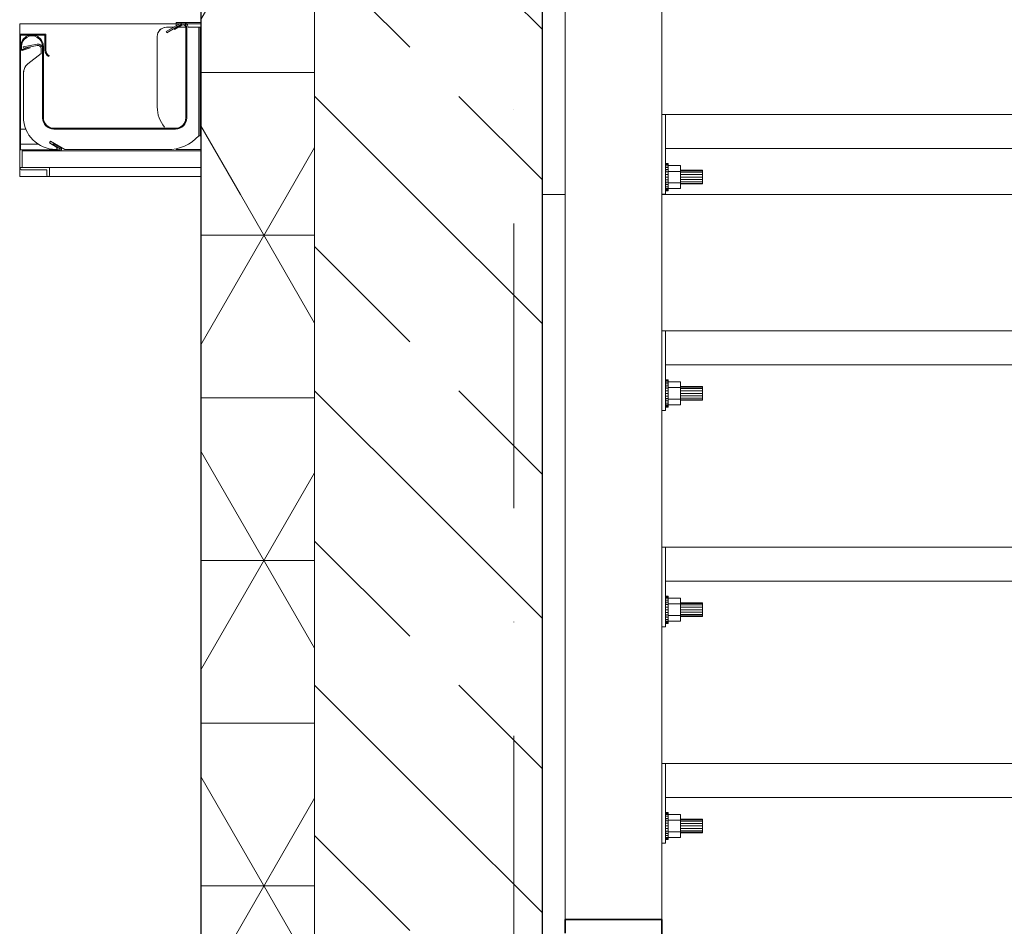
# Model space of a CAD drawing. Header units: millimetres. Extents: x -3176 to 162662, y -36434 to 57907.
# Tile 33 of 155: x 81920 to 82784, y 2107 to 2904. Entities that reach past the tile are written whole.
import ezdxf

# ---------------------------------------------------------------- set-up
doc = ezdxf.new("R2010")
doc.units = ezdxf.units.MM
doc.linetypes.add('1-Sheet - 32170-CIV-6170-DW-2035-015-02 - PRZEKROJE A-A - B-B$0$A_Dash_Dot_2_5mm_Axis', pattern=[45, 25, -10, 0, -10])
doc.layers.get('0').update_dxf_attribs({"lineweight": 5})
for name, color, linetype, lineweight in [('!UG_kształtki', 10, 'Continuous', 30), ('!UG_Pomocnicza', 7, 'Continuous', 5), ('1-Sheet - 32170-CIV-6170-DW-2035-015-02 - PRZEKROJE A-A - B-B$0$A-GENM', 8, 'Continuous', 0), ('1-Sheet - 32170-CIV-6170-DW-2035-015-02 - PRZEKROJE A-A - B-B$0$A-WALL', 8, 'Continuous', 0), ('1-Sheet - 32170-CIV-6170-DW-2035-015-02 - PRZEKROJE A-A - B-B$0$A-WALL-PATT', 8, 'Continuous', 0), ('1-Sheet - 32170-CIV-6170-DW-2035-015-02 - PRZEKROJE A-A - B-B$0$Q-SPCQ', 8, 'Continuous', 0), ('1-Sheet - 32170-CIV-6170-DW-2035-015-02 - PRZEKROJE A-A - B-B$0$S-BEAM', 8, 'Continuous', 0), ('1-Sheet - 32170-CIV-6170-DW-2035-015-02 - PRZEKROJE A-A - B-B$0$S-GRID', 8, 'Continuous', 0)]:
    doc.layers.add(name, color=color, linetype=linetype, lineweight=lineweight)
doc.styles.get("Standard").update_dxf_attribs({"font": 'arial.ttf'})
doc.dimstyles.get("Standard").update_dxf_attribs({"dimtxt": 100, "dimasz": 100, "dimexe": 0.18, "dimexo": 2, "dimgap": 0.09, "dimtad": 1, "dimdec": 0, "dimzin": 0, "dimdsep": 46, "dimtxsty": 'Standard', "dimblk": 'OBLIQUE', "dimcen": 0, "dimdle": 0.5, "dimclrd": 256, "dimclrt": 256, "dimadec": 0, "dimazin": 0, "dimtfac": 1, "dimtdec": 0, "dimtofl": 0, "dimtmove": 1, "dimatfit": 3, "dimldrblk": 'OBLIQUE', "dimfxl": 1, "dimtfillclr": 256, "dimtolj": 1, "dimtzin": 0, "dimlwd": -1, "dimarcsym": 0})
pattern_1 = [(315, (17476.58, 400), (12.93157, 12.93157), [12.192, -6.096]), (315, (17489.787, 400), (12.93157, 12.93157), [20.32, 0, 0, 0])]
pattern_2 = [(5e-14, (17476.58, 400), (-1e-14, 14.287), []), (60, (17476.58, 400), (-12.372905, 7.1435), []), (120, (17476.58, 400), (-12.372905, -7.1435), [])]

# ---------------------------------------------------------------- blocks, each defined once
blk = doc.blocks.new('_OBLIQUE')
at = {"color": 0, "linetype": 'ByBlock'}
blk.add_line((-0.5, -0.5), (0.5, 0.5), dxfattribs=at)
blk = doc.blocks.new('*D35')
at = {"layer": '!UG_Pomocnicza', "transparency": 16777216}
blk.add_line((82378.09, 4246.92), (83524.07, 4246.92), dxfattribs=at)
at = {"layer": '!UG_Pomocnicza', "color": 0, "lineweight": -2, "transparency": 16777216}
for p, q in [((82378.59, 4248.92), (82378.59, 4247.1)), ((83523.57, -245.74), (83523.57, 4247.1))]:
    blk.add_line(p, q, dxfattribs=at)
at = {"layer": 'Defpoints', "color": 0, "transparency": 16777216}
for p in [(82378.59, 4246.92), (83523.57, 4246.92), (83523.57, -247.74)]:
    blk.add_point(p, dxfattribs=at)
at = {"layer": '!UG_Pomocnicza', "transparency": 16777216, "xscale": 100, "yscale": 100, "zscale": 100, "rotation": 180}
blk.add_blockref('_OBLIQUE', (82378.59, 4246.92), dxfattribs=at)
at = {"layer": '!UG_Pomocnicza', "transparency": 16777216, "xscale": 100, "yscale": 100, "zscale": 100}
blk.add_blockref('_OBLIQUE', (83523.57, 4246.92), dxfattribs=at)
at = {"layer": '!UG_Pomocnicza', "transparency": 16777216, "insert": (82951.08, 4298.07), "char_height": 100, "attachment_point": 5}
blk.add_mtext('\\A1;1145', dxfattribs=at)
blk = doc.blocks.new('1-Sheet - 32170-CIV-6170-DW-2035-015-02 - PRZEKROJE A-A - B-B$0$Galeco STAL2 - System rynnowy - Orynnowanie - Orynnowanie - montaż z maskownicą-1091952-B2_SC_BB - Dep_PW')
at = {"layer": '1-Sheet - 32170-CIV-6170-DW-2035-015-02 - PRZEKROJE A-A - B-B$0$A-GENM'}
for p, q in [((-747.358, 290), (-761.4, 290)), ((-761.4, 290), (-761.4, 289.693)), ((-761.4, 289.089), (-761.4, 289.693)), ((-745.498, 290), (-747.213, 290)), ((-761.335, 280.747), (-760.835, 280.747)), ((-761.324, 279.424), (-759.738, 279.424)), ((-758.59, 279.424), (-758.264, 279.424)), ((-757.861, 278.854), (-745.498, 278.854)), ((-761.4, 276.695), (-761.4, 277.385)), ((-761.4, 277.385), (-761.18, 277.385)), ((-761.4, 276.695), (-761.4, 276.585)), ((-758.79, 277.385), (-745.498, 277.385)), ((-761.4, 276.585), (-745.498, 276.585))]:
    blk.add_line(p, q, dxfattribs=at)
blk = doc.blocks.new('1-Sheet - 32170-CIV-6170-DW-2035-015-02 - PRZEKROJE A-A - B-B$0$Galeco STAL2 - Hak doczołowy - Galeco STAL2 - Hak doczołowy-826043-B2_SC_BB - Dep_PW')
at = {"layer": '1-Sheet - 32170-CIV-6170-DW-2035-015-02 - PRZEKROJE A-A - B-B$0$Q-SPCQ'}
for p, q in [((-747.89, 289.693), (-748.52, 289.693)), ((-745.498, 290.12), (-747.65, 290.12)), ((-747.65, 290.12), (-747.65, 289.803)), ((-746.808, 289.693), (-747.49, 289.693)), ((-745.498, 289.693), (-745.678, 289.693)), ((-749.32, 288.893), (-749.32, 282.694)), ((-745.678, 280.167), (-745.498, 280.167)), ((-747.65, 279.028), (-747.65, 278.947)), ((-747.65, 278.947), (-745.498, 278.947))]:
    blk.add_line(p, q, dxfattribs=at)
for centre, radius, start, end in [((-748.52, 288.893), 0.8, 90, 180), ((-748.52, 288.893), 0.8, 90, 165), ((-746.574, 282.694), 2.746, 180, 220.15616)]:
    blk.add_arc(centre, radius, start, end, dxfattribs=at)
blk = doc.blocks.new('1-Sheet - 32170-CIV-6170-DW-2035-015-02 - PRZEKROJE A-A - B-B$0$Galeco STAL2 - System rynnowy - Orynnowanie - Orynnowanie - montaż z maskownicą-1091246-B2_SC_BB - Dep_PW')
at = {"layer": '1-Sheet - 32170-CIV-6170-DW-2035-015-02 - PRZEKROJE A-A - B-B$0$A-GENM'}
for p, q in [((-747.189, 289.959), (-747.849, 289.578)), ((-747.809, 289.509), (-747.149, 289.89)), ((-746.808, 289.693), (-746.808, 281.747)), ((-746.728, 281.747), (-746.728, 289.693)), ((-761.4, 289.089), (-761.4, 277.425)), ((-759.098, 289.089), (-761.4, 289.089)), ((-761.32, 278.934), (-761.32, 289.009)), ((-761.32, 289.009), (-759.178, 289.009)), ((-759.178, 289.009), (-759.178, 287.689)), ((-759.098, 287.689), (-759.098, 289.089)), ((-747.849, 289.578), (-747.809, 289.509)), ((-761.318, 288.009), (-761.318, 287.829)), ((-761.238, 287.83), (-761.238, 288.01)), ((-760.515, 287.965), (-761.132, 287.754)), ((-760.489, 287.89), (-760.515, 287.965)), ((-759.398, 288.014), (-759.398, 281.747)), ((-759.318, 281.747), (-759.318, 288.014)), ((-761.106, 287.678), (-760.489, 287.89)), ((-758.836, 287.119), (-758.798, 287.189)), ((-747.728, 280.827), (-758.398, 280.827)), ((-758.398, 280.747), (-747.728, 280.747)), ((-758.363, 279.424), (-758.403, 279.354)), ((-758.403, 279.354), (-757.836, 279.027)), ((-757.796, 279.096), (-758.363, 279.424)), ((-757.861, 278.934), (-761.32, 278.934)), ((-761.18, 277.385), (-761.18, 278.854)), ((-761.18, 278.854), (-757.861, 278.854)), ((-757.836, 279.027), (-757.861, 278.934)), ((-758.79, 277.385), (-761.18, 277.385)), ((-761.14, 277.165), (-759.01, 277.165)), ((-759.01, 277.165), (-759.01, 276.695)), ((-758.79, 276.695), (-758.79, 277.385))]:
    blk.add_line(p, q, dxfattribs=at)
for centre, radius, start, end in [((-747.035, 289.693), 0.307, 0, 120), ((-747.035, 289.693), 0.227, 0, 120), ((-760.318, 288.014), 1, 0, 180.24874), ((-760.318, 288.014), 0.92, 0, 180.24874), ((-761.158, 287.829), 0.16, 180, 288.93425), ((-761.158, 287.829), 0.08, 180, 288.93425), ((-758.532, 287.689), 0.647, 180, 241.92751), ((-758.532, 287.689), 0.567, 180, 241.92751), ((-758.398, 281.747), 1, 180, 270), ((-758.398, 281.747), 0.92, 180, 270), ((-747.728, 281.747), 1, 270, 0), ((-747.728, 281.747), 0.92, 270, 0), ((-757.861, 278.984), 0.13, 270, 60), ((-761.14, 277.425), 0.26, 180, 270), ((-758.9, 276.695), 0.11, 180, 0)]:
    blk.add_arc(centre, radius, start, end, dxfattribs=at)
blk = doc.blocks.new('1-Sheet - 32170-CIV-6170-DW-2035-015-02 - PRZEKROJE A-A - B-B$0$Galeco STAL2 - Hak doczołowy - Galeco STAL2 - Hak doczołowy-V12-B2_SC_BB - Dep_PW')
at = {"layer": '1-Sheet - 32170-CIV-6170-DW-2035-015-02 - PRZEKROJE A-A - B-B$0$Q-SPCQ'}
for p, q in [((-745.558, 289.693), (-745.678, 289.693)), ((-745.558, 288.893), (-745.558, 289.693)), ((-745.558, 288.893), (-745.558, 289.693)), ((-759.518, 287.82), (-759.518, 287.408)), ((-759.518, 287.408), (-759.518, 287.82)), ((-745.678, 280.167), (-745.558, 280.167)), ((-745.558, 280.167), (-745.678, 280.167)), ((-745.558, 280.167), (-745.558, 280.923)), ((-745.558, 280.167), (-745.558, 280.923))]:
    blk.add_line(p, q, dxfattribs=at)
for centre, radius, start, end in [((-747.035, 289.693), 0.427, 0, 120), ((-747.035, 289.693), 0.427, 0, 120), ((-747.035, 289.693), 0.307, 0, 120), ((-747.035, 289.693), 0.307, 0, 120), ((-759.798, 287.82), 0.4, 0, 101), ((-759.798, 287.82), 0.4, 0, 101), ((-759.798, 287.82), 0.28, 0, 101), ((-759.798, 287.82), 0.28, 0, 101), ((-759.955, 285.642), 1.116, 143.83666, 180), ((-759.955, 285.642), 1.116, 143.83666, 180), ((-758.211, 279.08), 0.108, 305.37438, 60), ((-758.211, 279.08), 0.108, 305.37438, 60)]:
    blk.add_arc(centre, radius, start, end, dxfattribs=at)
blk = doc.blocks.new('1-Sheet - 32170-CIV-6170-DW-2035-015-02 - PRZEKROJE A-A - B-B$0$Galeco STAL2 - Hak doczołowy - Galeco STAL2 - Hak doczołowy-V13-B2_SC_BB - Dep_PW')
at = {"layer": '1-Sheet - 32170-CIV-6170-DW-2035-015-02 - PRZEKROJE A-A - B-B$0$Q-SPCQ'}
for p, q in [((-747.249, 290.063), (-748.548, 289.313)), ((-745.678, 289.693), (-746.608, 289.693)), ((-745.558, 289.693), (-745.678, 289.693)), ((-745.678, 288.893), (-745.678, 289.693)), ((-745.678, 289.693), (-745.678, 288.893)), ((-745.558, 288.893), (-745.558, 289.693)), ((-745.558, 288.893), (-745.558, 289.693)), ((-748.548, 289.313), (-748.488, 289.209)), ((-748.488, 289.209), (-747.888, 289.555)), ((-745.678, 282.694), (-745.678, 288.893)), ((-745.558, 288.893), (-745.558, 282.694)), ((-759.875, 288.212), (-761.096, 287.975)), ((-761.096, 287.975), (-761.073, 287.857)), ((-761.073, 287.857), (-759.852, 288.095)), ((-759.518, 287.408), (-760.699, 286.474)), ((-759.518, 287.82), (-759.518, 287.408)), ((-759.518, 287.408), (-759.518, 287.82)), ((-761.071, 285.642), (-761.071, 281.819)), ((-745.678, 282.694), (-745.678, 280.167)), ((-745.558, 280.167), (-745.558, 282.694)), ((-745.678, 280.167), (-745.678, 280.923)), ((-745.678, 280.167), (-745.558, 280.167)), ((-745.558, 280.167), (-745.678, 280.167)), ((-745.558, 280.167), (-745.558, 280.923)), ((-758.789, 279.538), (-758.707, 279.679)), ((-758.157, 279.174), (-758.789, 279.538)), ((-758.707, 279.679), (-757.439, 278.947)), ((-757.439, 278.947), (-748.439, 278.947))]:
    blk.add_line(p, q, dxfattribs=at)
for centre, radius, start, end in [((-747.035, 289.693), 0.427, 0, 120), ((-747.035, 289.693), 0.427, 0, 120), ((-747.035, 289.693), 0.307, 0, 120), ((-747.035, 289.693), 0.307, 0, 120), ((-759.798, 287.82), 0.4, 0, 101), ((-759.798, 287.82), 0.4, 0, 101), ((-759.798, 287.82), 0.28, 0, 101), ((-759.798, 287.82), 0.28, 0, 101), ((-759.955, 285.642), 1.116, 131.78221, 180), ((-759.955, 285.642), 1.116, 143.83666, 180), ((-758.225, 281.819), 2.845, 180, 270), ((-758.398, 281.747), 1, 180, 270), ((-747.728, 281.747), 1, 270, 0), ((-748.439, 282.682), 3.735, 270, 317.6741), ((-758.211, 279.08), 0.108, 262.38978, 60), ((-758.211, 279.08), 0.108, 305.37438, 60)]:
    blk.add_arc(centre, radius, start, end, dxfattribs=at)
blk = doc.blocks.new('1-Sheet - 32170-CIV-6170-DW-2035-015-02 - PRZEKROJE A-A - B-B$0$Galeco STAL2 - Hak doczołowy - Galeco STAL2 - Hak doczołowy-V14-B2_SC_BB - Dep_PW')
at = {"layer": '1-Sheet - 32170-CIV-6170-DW-2035-015-02 - PRZEKROJE A-A - B-B$0$Q-SPCQ'}
for p, q in [((-745.558, 289.693), (-745.678, 289.693)), ((-745.558, 288.893), (-745.558, 289.693)), ((-759.518, 287.82), (-759.518, 287.408)), ((-745.558, 280.167), (-745.678, 280.167)), ((-745.558, 280.167), (-745.558, 280.923))]:
    blk.add_line(p, q, dxfattribs=at)
for centre, radius, start, end in [((-747.035, 289.693), 0.427, 0, 120), ((-747.035, 289.693), 0.307, 0, 120), ((-747.035, 289.693), 0.427, 75, 105), ((-759.798, 287.82), 0.4, 0, 101), ((-759.798, 287.82), 0.28, 0, 101), ((-759.955, 285.642), 1.116, 143.83666, 180), ((-758.211, 279.08), 0.108, 305.37438, 60), ((-758.211, 279.08), 0.108, 305.37438, 60)]:
    blk.add_arc(centre, radius, start, end, dxfattribs=at)
blk = doc.blocks.new('1-Sheet - 32170-CIV-6170-DW-2035-015-02 - PRZEKROJE A-A - B-B')
at = {"layer": '1-Sheet - 32170-CIV-6170-DW-2035-015-02 - PRZEKROJE A-A - B-B$0$A-WALL-PATT', "lineweight": 9}
h = blk.add_hatch(dxfattribs=at)
h.set_pattern_fill('FP_20', color=256, angle=180, style=0, pattern_type=2)
h.set_pattern_definition(pattern_2)
h.paths.add_polyline_path([(8209.598, 275), (8217.859, 275), (8217.859, 631), (8207.859, 631), (8207.859, 275)])
h = blk.add_hatch(dxfattribs=at)
h.set_pattern_fill('FP_19', color=256, angle=135, style=0, pattern_type=2)
h.set_pattern_definition(pattern_1)
h.paths.add_polyline_path([(8217.859, 275), (8237.859, 275), (8237.859, 545.234), (8217.859, 545.234), (8217.859, 276.753)])
h.paths.add_polyline_path([(8237.859, 567.247), (8237.859, 631), (8217.859, 631), (8217.859, 567.247)])
h = blk.add_hatch(dxfattribs=at)
h.set_pattern_fill('FP_20', color=256, angle=180, style=0, pattern_type=2)
h.set_pattern_definition(pattern_2)
h.paths.add_polyline_path([(8207.859, -210), (8217.859, -210), (8217.859, 275), (8207.859, 275), (8207.859, -205)])
h = blk.add_hatch(dxfattribs=at)
h.set_pattern_fill('FP_19', color=256, angle=135, style=0, pattern_type=2)
h.set_pattern_definition(pattern_1)
h.paths.add_polyline_path([(8218.277, -210), (8237.859, -210), (8237.859, 275), (8217.859, 275), (8217.859, -210)])
at = {"layer": '1-Sheet - 32170-CIV-6170-DW-2035-015-02 - PRZEKROJE A-A - B-B$0$A-GENM'}
for p, q in [((8248.709, 277.036), (8248.709, 277.241)), ((8248.709, 277.036), (8248.709, 277.241)), ((8248.709, 277.036), (8248.709, 277.241)), ((8248.709, 275.841), (8248.709, 276.046)), ((8248.709, 275.841), (8248.709, 276.046)), ((8248.709, 275.841), (8248.709, 276.046)), ((8248.709, 257.992), (8248.709, 258.239)), ((8248.709, 258.034), (8248.709, 258.239)), ((8248.709, 258.034), (8248.709, 258.239)), ((8248.709, 256.838), (8248.709, 257.043)), ((8248.709, 256.838), (8248.709, 257.043)), ((8248.709, 256.838), (8248.709, 257.043)), ((8248.709, 239.031), (8248.709, 239.236)), ((8248.709, 239.031), (8248.709, 239.236)), ((8248.709, 239.031), (8248.709, 239.236)), ((8248.709, 237.836), (8248.709, 238.041)), ((8248.709, 237.836), (8248.709, 238.041)), ((8248.709, 237.836), (8248.709, 238.041)), ((8248.709, 220.028), (8248.709, 220.233)), ((8248.709, 220.028), (8248.709, 220.233)), ((8248.709, 220.028), (8248.709, 220.233)), ((8248.709, 218.833), (8248.709, 219.038)), ((8248.709, 218.833), (8248.709, 219.038)), ((8248.709, 218.833), (8248.709, 219.038))]:
    blk.add_line(p, q, dxfattribs=at)
at = {"layer": '1-Sheet - 32170-CIV-6170-DW-2035-015-02 - PRZEKROJE A-A - B-B$0$A-WALL', "lineweight": 25}
for p, q in [((8207.859, 634), (8207.859, -210)), ((8237.859, -203.761), (8237.859, 545.234))]:
    blk.add_line(p, q, dxfattribs=at)
at = {"layer": '1-Sheet - 32170-CIV-6170-DW-2035-015-02 - PRZEKROJE A-A - B-B$0$A-WALL'}
for p, q in [((8217.859, -210), (8217.859, 631)), ((8239.859, 275), (8237.859, 275)), ((8328.359, 275), (8248.359, 275))]:
    blk.add_line(p, q, dxfattribs=at)
at = {"layer": '1-Sheet - 32170-CIV-6170-DW-2035-015-02 - PRZEKROJE A-A - B-B$0$Q-SPCQ'}
for p, q in [((8248.909, 277.741), (8248.659, 277.741)), ((8248.909, 277.741), (8248.659, 277.741)), ((8248.909, 277.718), (8248.659, 277.718)), ((8248.909, 277.718), (8248.659, 277.718)), ((8248.909, 277.718), (8248.659, 277.718)), ((8248.909, 277.718), (8248.659, 277.718)), ((8248.909, 277.65), (8248.659, 277.65)), ((8248.909, 277.65), (8248.659, 277.65)), ((8248.909, 277.65), (8248.659, 277.65)), ((8248.909, 277.65), (8248.659, 277.65)), ((8248.909, 277.718), (8248.909, 277.741)), ((8248.909, 277.741), (8248.909, 277.718)), ((8248.909, 277.718), (8248.909, 277.741)), ((8248.909, 277.741), (8248.909, 277.718)), ((8248.909, 277.65), (8248.909, 277.718)), ((8248.909, 277.718), (8248.909, 277.65)), ((8248.909, 277.65), (8248.909, 277.718)), ((8248.909, 277.718), (8248.909, 277.65)), ((8248.909, 277.539), (8248.909, 277.65)), ((8248.909, 277.65), (8248.909, 277.539)), ((8248.909, 277.539), (8248.909, 277.65)), ((8248.909, 277.65), (8248.909, 277.539)), ((8248.909, 277.539), (8248.659, 277.539)), ((8248.909, 277.539), (8248.659, 277.539)), ((8248.909, 277.539), (8248.659, 277.539)), ((8248.909, 277.539), (8248.659, 277.539)), ((8248.909, 277.39), (8248.659, 277.39)), ((8248.909, 277.39), (8248.659, 277.39)), ((8248.909, 277.39), (8248.659, 277.39)), ((8248.909, 277.39), (8248.659, 277.39)), ((8248.909, 277.208), (8248.659, 277.208)), ((8248.909, 277.208), (8248.659, 277.208)), ((8248.909, 277.208), (8248.659, 277.208)), ((8248.909, 277.208), (8248.659, 277.208)), ((8248.909, 277), (8248.659, 277)), ((8248.909, 276.775), (8248.659, 276.775)), ((8248.909, 277.543), (8249.989, 277.543)), ((8248.909, 277.543), (8248.909, 277.042)), ((8248.909, 277.39), (8248.909, 277.539)), ((8248.909, 277.208), (8248.909, 277.39)), ((8248.909, 277), (8248.909, 277.208)), ((8248.909, 277.042), (8249.989, 277.042)), ((8248.909, 276.775), (8248.909, 277)), ((8248.909, 276.541), (8248.909, 276.775)), ((8249.989, 277.042), (8249.989, 277.543)), ((8251.909, 277.141), (8249.989, 277.141)), ((8251.909, 277.095), (8249.989, 277.095)), ((8249.989, 276.04), (8249.989, 277.042)), ((8251.909, 276.965), (8249.989, 276.965)), ((8251.909, 276.771), (8249.989, 276.771)), ((8251.909, 277.095), (8251.909, 277.141)), ((8251.909, 276.965), (8251.909, 277.095)), ((8251.909, 276.771), (8251.909, 276.965)), ((8251.909, 276.541), (8251.909, 276.771)), ((8248.659, 276.541), (8248.909, 276.541)), ((8248.909, 276.307), (8248.659, 276.307)), ((8248.909, 276.082), (8248.659, 276.082)), ((8248.909, 275.874), (8248.659, 275.874)), ((8248.909, 275.874), (8248.659, 275.874)), ((8248.909, 275.874), (8248.659, 275.874)), ((8248.909, 275.874), (8248.659, 275.874)), ((8248.909, 276.307), (8248.909, 276.541)), ((8248.909, 276.082), (8248.909, 276.307)), ((8248.909, 275.874), (8248.909, 276.082)), ((8248.909, 276.04), (8249.989, 276.04)), ((8248.909, 276.04), (8248.909, 275.54)), ((8248.909, 275.692), (8248.909, 275.874)), ((8249.989, 276.541), (8251.909, 276.541)), ((8251.909, 276.311), (8249.989, 276.311)), ((8251.909, 276.117), (8249.989, 276.117)), ((8249.989, 275.54), (8249.989, 276.04)), ((8251.909, 275.987), (8249.989, 275.987)), ((8251.909, 275.941), (8249.989, 275.941)), ((8251.909, 276.311), (8251.909, 276.541)), ((8251.909, 276.117), (8251.909, 276.311)), ((8251.909, 275.987), (8251.909, 276.117)), ((8251.909, 275.941), (8251.909, 275.987)), ((8248.909, 275.692), (8248.659, 275.692)), ((8248.909, 275.692), (8248.659, 275.692)), ((8248.909, 275.692), (8248.659, 275.692)), ((8248.909, 275.692), (8248.659, 275.692)), ((8248.909, 275.543), (8248.659, 275.543)), ((8248.909, 275.543), (8248.659, 275.543)), ((8248.909, 275.543), (8248.659, 275.543)), ((8248.909, 275.543), (8248.659, 275.543)), ((8248.909, 275.432), (8248.659, 275.432)), ((8248.909, 275.432), (8248.659, 275.432)), ((8248.909, 275.432), (8248.659, 275.432)), ((8248.909, 275.432), (8248.659, 275.432)), ((8248.909, 275.364), (8248.659, 275.364)), ((8248.909, 275.364), (8248.659, 275.364)), ((8248.909, 275.364), (8248.659, 275.364)), ((8248.909, 275.364), (8248.659, 275.364)), ((8248.909, 275.341), (8248.659, 275.341)), ((8248.909, 275.341), (8248.659, 275.341)), ((8248.909, 275.543), (8248.909, 275.692)), ((8248.909, 275.543), (8248.909, 275.432)), ((8248.909, 275.432), (8248.909, 275.543)), ((8248.909, 275.543), (8248.909, 275.432)), ((8248.909, 275.432), (8248.909, 275.543)), ((8248.909, 275.54), (8249.989, 275.54)), ((8248.909, 275.432), (8248.909, 275.364)), ((8248.909, 275.364), (8248.909, 275.432)), ((8248.909, 275.432), (8248.909, 275.364)), ((8248.909, 275.364), (8248.909, 275.432)), ((8248.909, 275.364), (8248.909, 275.341)), ((8248.909, 275.341), (8248.909, 275.364)), ((8248.909, 275.364), (8248.909, 275.341)), ((8248.909, 275.341), (8248.909, 275.364)), ((8248.909, 258.738), (8248.659, 258.738)), ((8248.909, 258.738), (8248.659, 258.738)), ((8248.909, 258.715), (8248.659, 258.715)), ((8248.909, 258.715), (8248.659, 258.715)), ((8248.909, 258.715), (8248.659, 258.715)), ((8248.909, 258.715), (8248.659, 258.715)), ((8248.909, 258.647), (8248.659, 258.647)), ((8248.909, 258.647), (8248.659, 258.647)), ((8248.909, 258.647), (8248.659, 258.647)), ((8248.909, 258.647), (8248.659, 258.647)), ((8248.909, 258.536), (8248.659, 258.536)), ((8248.909, 258.536), (8248.659, 258.536)), ((8248.909, 258.536), (8248.659, 258.536)), ((8248.909, 258.536), (8248.659, 258.536)), ((8248.909, 258.715), (8248.909, 258.738)), ((8248.909, 258.738), (8248.909, 258.715)), ((8248.909, 258.715), (8248.909, 258.738)), ((8248.909, 258.738), (8248.909, 258.715)), ((8248.909, 258.647), (8248.909, 258.715)), ((8248.909, 258.715), (8248.909, 258.647)), ((8248.909, 258.647), (8248.909, 258.715)), ((8248.909, 258.715), (8248.909, 258.647)), ((8248.909, 258.536), (8248.909, 258.647)), ((8248.909, 258.647), (8248.909, 258.536)), ((8248.909, 258.536), (8248.909, 258.647)), ((8248.909, 258.647), (8248.909, 258.536)), ((8248.909, 258.54), (8249.989, 258.54)), ((8248.909, 258.54), (8248.909, 258.039)), ((8248.909, 258.387), (8248.909, 258.536)), ((8249.989, 258.039), (8249.989, 258.54)), ((8248.909, 258.387), (8248.659, 258.387)), ((8248.909, 258.387), (8248.659, 258.387)), ((8248.909, 258.387), (8248.659, 258.387)), ((8248.909, 258.387), (8248.659, 258.387)), ((8248.909, 258.205), (8248.659, 258.205)), ((8248.909, 258.205), (8248.659, 258.205)), ((8248.909, 258.205), (8248.659, 258.205)), ((8248.909, 258.205), (8248.659, 258.205)), ((8248.909, 257.998), (8248.659, 257.998)), ((8248.909, 257.773), (8248.659, 257.773)), ((8248.909, 258.205), (8248.909, 258.387)), ((8248.909, 257.998), (8248.909, 258.205)), ((8248.909, 258.039), (8249.989, 258.039)), ((8248.909, 258.039), (8248.909, 257.988)), ((8248.909, 257.773), (8248.909, 257.998)), ((8248.909, 257.538), (8248.909, 257.773)), ((8251.909, 258.138), (8249.989, 258.138)), ((8251.909, 258.093), (8249.989, 258.093)), ((8249.989, 257.038), (8249.989, 258.039)), ((8251.909, 257.963), (8249.989, 257.963)), ((8251.909, 257.768), (8249.989, 257.768)), ((8251.909, 258.093), (8251.909, 258.138)), ((8251.909, 257.963), (8251.909, 258.093)), ((8251.909, 257.768), (8251.909, 257.963)), ((8251.909, 257.538), (8251.909, 257.768)), ((8248.659, 257.538), (8248.909, 257.538)), ((8248.909, 257.304), (8248.659, 257.304)), ((8248.909, 257.079), (8248.659, 257.079)), ((8248.909, 256.872), (8248.659, 256.872)), ((8248.909, 256.872), (8248.659, 256.872)), ((8248.909, 256.872), (8248.659, 256.872)), ((8248.909, 256.872), (8248.659, 256.872)), ((8248.909, 257.304), (8248.909, 257.538)), ((8248.909, 257.079), (8248.909, 257.304)), ((8248.909, 256.872), (8248.909, 257.079)), ((8248.909, 257.038), (8249.989, 257.038)), ((8248.909, 257.038), (8248.909, 256.537)), ((8248.909, 256.69), (8248.909, 256.872)), ((8249.989, 257.538), (8251.909, 257.538)), ((8251.909, 257.309), (8249.989, 257.309)), ((8251.909, 257.114), (8249.989, 257.114)), ((8249.989, 256.537), (8249.989, 257.038)), ((8251.909, 256.984), (8249.989, 256.984)), ((8251.909, 256.938), (8249.989, 256.938)), ((8251.909, 257.309), (8251.909, 257.538)), ((8251.909, 257.114), (8251.909, 257.309)), ((8251.909, 256.984), (8251.909, 257.114)), ((8251.909, 256.938), (8251.909, 256.984)), ((8248.909, 256.69), (8248.659, 256.69)), ((8248.909, 256.69), (8248.659, 256.69)), ((8248.909, 256.69), (8248.659, 256.69)), ((8248.909, 256.69), (8248.659, 256.69)), ((8248.909, 256.541), (8248.659, 256.541)), ((8248.909, 256.541), (8248.659, 256.541)), ((8248.909, 256.541), (8248.659, 256.541)), ((8248.909, 256.541), (8248.659, 256.541)), ((8248.909, 256.43), (8248.659, 256.43)), ((8248.909, 256.43), (8248.659, 256.43)), ((8248.909, 256.43), (8248.659, 256.43)), ((8248.909, 256.43), (8248.659, 256.43)), ((8248.909, 256.362), (8248.659, 256.362)), ((8248.909, 256.362), (8248.659, 256.362)), ((8248.909, 256.362), (8248.659, 256.362)), ((8248.909, 256.362), (8248.659, 256.362)), ((8248.909, 256.338), (8248.659, 256.338)), ((8248.909, 256.338), (8248.659, 256.338)), ((8248.909, 256.541), (8248.909, 256.69)), ((8248.909, 256.541), (8248.909, 256.43)), ((8248.909, 256.43), (8248.909, 256.541)), ((8248.909, 256.541), (8248.909, 256.43)), ((8248.909, 256.43), (8248.909, 256.541)), ((8248.909, 256.537), (8249.989, 256.537)), ((8248.909, 256.43), (8248.909, 256.362)), ((8248.909, 256.362), (8248.909, 256.43)), ((8248.909, 256.43), (8248.909, 256.362)), ((8248.909, 256.362), (8248.909, 256.43)), ((8248.909, 256.362), (8248.909, 256.338)), ((8248.909, 256.338), (8248.909, 256.362)), ((8248.909, 256.362), (8248.909, 256.338)), ((8248.909, 256.338), (8248.909, 256.362)), ((8248.909, 239.736), (8248.659, 239.736)), ((8248.909, 239.736), (8248.659, 239.736)), ((8248.909, 239.713), (8248.659, 239.713)), ((8248.909, 239.713), (8248.659, 239.713)), ((8248.909, 239.713), (8248.659, 239.713)), ((8248.909, 239.713), (8248.659, 239.713)), ((8248.909, 239.645), (8248.659, 239.645)), ((8248.909, 239.645), (8248.659, 239.645)), ((8248.909, 239.645), (8248.659, 239.645)), ((8248.909, 239.645), (8248.659, 239.645)), ((8248.909, 239.534), (8248.659, 239.534)), ((8248.909, 239.534), (8248.659, 239.534)), ((8248.909, 239.534), (8248.659, 239.534)), ((8248.909, 239.534), (8248.659, 239.534)), ((8248.909, 239.713), (8248.909, 239.736)), ((8248.909, 239.736), (8248.909, 239.713)), ((8248.909, 239.713), (8248.909, 239.736)), ((8248.909, 239.736), (8248.909, 239.713)), ((8248.909, 239.645), (8248.909, 239.713)), ((8248.909, 239.713), (8248.909, 239.645)), ((8248.909, 239.645), (8248.909, 239.713)), ((8248.909, 239.713), (8248.909, 239.645)), ((8248.909, 239.534), (8248.909, 239.645)), ((8248.909, 239.645), (8248.909, 239.534)), ((8248.909, 239.534), (8248.909, 239.645)), ((8248.909, 239.645), (8248.909, 239.534)), ((8248.909, 239.537), (8249.989, 239.537)), ((8248.909, 239.537), (8248.909, 239.037)), ((8248.909, 239.384), (8248.909, 239.534)), ((8249.989, 239.037), (8249.989, 239.537)), ((8248.909, 239.384), (8248.659, 239.384)), ((8248.909, 239.384), (8248.659, 239.384)), ((8248.909, 239.384), (8248.659, 239.384)), ((8248.909, 239.384), (8248.659, 239.384)), ((8248.909, 239.203), (8248.659, 239.203)), ((8248.909, 239.203), (8248.659, 239.203)), ((8248.909, 239.203), (8248.659, 239.203)), ((8248.909, 239.203), (8248.659, 239.203)), ((8248.909, 238.995), (8248.659, 238.995)), ((8248.909, 238.77), (8248.659, 238.77)), ((8248.909, 239.203), (8248.909, 239.384)), ((8248.909, 238.995), (8248.909, 239.203)), ((8248.909, 239.037), (8249.989, 239.037)), ((8248.909, 238.77), (8248.909, 238.995)), ((8248.909, 238.536), (8248.909, 238.77)), ((8251.909, 239.136), (8249.989, 239.136)), ((8251.909, 239.09), (8249.989, 239.09)), ((8249.989, 238.035), (8249.989, 239.037)), ((8251.909, 238.96), (8249.989, 238.96)), ((8251.909, 238.766), (8249.989, 238.766)), ((8251.909, 239.09), (8251.909, 239.136)), ((8251.909, 238.96), (8251.909, 239.09)), ((8251.909, 238.766), (8251.909, 238.96)), ((8251.909, 238.536), (8251.909, 238.766)), ((8248.659, 238.536), (8248.909, 238.536)), ((8248.909, 238.302), (8248.659, 238.302)), ((8248.909, 238.077), (8248.659, 238.077)), ((8248.909, 237.869), (8248.659, 237.869)), ((8248.909, 237.869), (8248.659, 237.869)), ((8248.909, 237.869), (8248.659, 237.869)), ((8248.909, 237.869), (8248.659, 237.869)), ((8248.909, 238.302), (8248.909, 238.536)), ((8248.909, 238.077), (8248.909, 238.302)), ((8248.909, 237.869), (8248.909, 238.077)), ((8248.909, 238.035), (8249.989, 238.035)), ((8248.909, 238.035), (8248.909, 237.534)), ((8248.909, 237.687), (8248.909, 237.869)), ((8249.989, 238.536), (8251.909, 238.536)), ((8251.909, 238.306), (8249.989, 238.306)), ((8251.909, 238.112), (8249.989, 238.112)), ((8249.989, 237.534), (8249.989, 238.035)), ((8251.909, 237.982), (8249.989, 237.982)), ((8251.909, 237.936), (8249.989, 237.936)), ((8251.909, 238.306), (8251.909, 238.536)), ((8251.909, 238.112), (8251.909, 238.306)), ((8251.909, 237.982), (8251.909, 238.112)), ((8251.909, 237.936), (8251.909, 237.982)), ((8248.909, 237.687), (8248.659, 237.687)), ((8248.909, 237.687), (8248.659, 237.687)), ((8248.909, 237.687), (8248.659, 237.687)), ((8248.909, 237.687), (8248.659, 237.687)), ((8248.909, 237.538), (8248.659, 237.538)), ((8248.909, 237.538), (8248.659, 237.538)), ((8248.909, 237.538), (8248.659, 237.538)), ((8248.909, 237.538), (8248.659, 237.538)), ((8248.909, 237.427), (8248.659, 237.427)), ((8248.909, 237.427), (8248.659, 237.427)), ((8248.909, 237.427), (8248.659, 237.427)), ((8248.909, 237.427), (8248.659, 237.427)), ((8248.909, 237.359), (8248.659, 237.359)), ((8248.909, 237.359), (8248.659, 237.359)), ((8248.909, 237.359), (8248.659, 237.359)), ((8248.909, 237.359), (8248.659, 237.359)), ((8248.909, 237.336), (8248.659, 237.336)), ((8248.909, 237.336), (8248.659, 237.336)), ((8248.909, 237.538), (8248.909, 237.687)), ((8248.909, 237.538), (8248.909, 237.427)), ((8248.909, 237.427), (8248.909, 237.538)), ((8248.909, 237.538), (8248.909, 237.427)), ((8248.909, 237.427), (8248.909, 237.538)), ((8248.909, 237.534), (8249.989, 237.534)), ((8248.909, 237.427), (8248.909, 237.359)), ((8248.909, 237.359), (8248.909, 237.427)), ((8248.909, 237.427), (8248.909, 237.359)), ((8248.909, 237.359), (8248.909, 237.427)), ((8248.909, 237.359), (8248.909, 237.336)), ((8248.909, 237.336), (8248.909, 237.359)), ((8248.909, 237.359), (8248.909, 237.336)), ((8248.909, 237.336), (8248.909, 237.359)), ((8248.909, 220.733), (8248.659, 220.733)), ((8248.909, 220.733), (8248.659, 220.733)), ((8248.909, 220.71), (8248.659, 220.71)), ((8248.909, 220.71), (8248.659, 220.71)), ((8248.909, 220.71), (8248.659, 220.71)), ((8248.909, 220.71), (8248.659, 220.71)), ((8248.909, 220.642), (8248.659, 220.642)), ((8248.909, 220.642), (8248.659, 220.642)), ((8248.909, 220.642), (8248.659, 220.642)), ((8248.909, 220.642), (8248.659, 220.642)), ((8248.909, 220.531), (8248.659, 220.531)), ((8248.909, 220.531), (8248.659, 220.531)), ((8248.909, 220.531), (8248.659, 220.531)), ((8248.909, 220.531), (8248.659, 220.531)), ((8248.909, 220.71), (8248.909, 220.733)), ((8248.909, 220.733), (8248.909, 220.71)), ((8248.909, 220.71), (8248.909, 220.733)), ((8248.909, 220.733), (8248.909, 220.71)), ((8248.909, 220.642), (8248.909, 220.71)), ((8248.909, 220.71), (8248.909, 220.642)), ((8248.909, 220.642), (8248.909, 220.71)), ((8248.909, 220.71), (8248.909, 220.642)), ((8248.909, 220.531), (8248.909, 220.642)), ((8248.909, 220.642), (8248.909, 220.531)), ((8248.909, 220.531), (8248.909, 220.642)), ((8248.909, 220.642), (8248.909, 220.531)), ((8248.909, 220.535), (8249.989, 220.535)), ((8248.909, 220.535), (8248.909, 220.034)), ((8248.909, 220.382), (8248.909, 220.531)), ((8249.989, 220.034), (8249.989, 220.535)), ((8248.909, 220.382), (8248.659, 220.382)), ((8248.909, 220.382), (8248.659, 220.382)), ((8248.909, 220.382), (8248.659, 220.382)), ((8248.909, 220.382), (8248.659, 220.382)), ((8248.909, 220.2), (8248.659, 220.2)), ((8248.909, 220.2), (8248.659, 220.2)), ((8248.909, 220.2), (8248.659, 220.2)), ((8248.909, 220.2), (8248.659, 220.2)), ((8248.909, 219.993), (8248.659, 219.993)), ((8248.909, 219.767), (8248.659, 219.767)), ((8248.909, 220.2), (8248.909, 220.382)), ((8248.909, 219.993), (8248.909, 220.2)), ((8248.909, 220.034), (8249.989, 220.034)), ((8248.909, 219.767), (8248.909, 219.993)), ((8248.909, 219.533), (8248.909, 219.767)), ((8251.909, 220.133), (8249.989, 220.133)), ((8251.909, 220.088), (8249.989, 220.088)), ((8249.989, 219.033), (8249.989, 220.034)), ((8251.909, 219.958), (8249.989, 219.958)), ((8251.909, 219.763), (8249.989, 219.763)), ((8251.909, 220.088), (8251.909, 220.133)), ((8251.909, 219.958), (8251.909, 220.088)), ((8251.909, 219.763), (8251.909, 219.958)), ((8251.909, 219.533), (8251.909, 219.763)), ((8248.659, 219.533), (8248.909, 219.533)), ((8248.909, 219.299), (8248.659, 219.299)), ((8248.909, 219.074), (8248.659, 219.074)), ((8248.909, 218.867), (8248.659, 218.867)), ((8248.909, 218.867), (8248.659, 218.867)), ((8248.909, 218.867), (8248.659, 218.867)), ((8248.909, 218.867), (8248.659, 218.867)), ((8248.909, 219.299), (8248.909, 219.533)), ((8248.909, 219.074), (8248.909, 219.299)), ((8248.909, 218.867), (8248.909, 219.074)), ((8248.909, 219.033), (8249.989, 219.033)), ((8248.909, 219.033), (8248.909, 218.532)), ((8248.909, 218.685), (8248.909, 218.867)), ((8249.989, 219.533), (8251.909, 219.533)), ((8251.909, 219.304), (8249.989, 219.304)), ((8251.909, 219.109), (8249.989, 219.109)), ((8249.989, 218.532), (8249.989, 219.033)), ((8251.909, 218.979), (8249.989, 218.979)), ((8251.909, 218.933), (8249.989, 218.933)), ((8251.909, 219.304), (8251.909, 219.533)), ((8251.909, 219.109), (8251.909, 219.304)), ((8251.909, 218.979), (8251.909, 219.109)), ((8251.909, 218.933), (8251.909, 218.979)), ((8248.909, 218.685), (8248.659, 218.685)), ((8248.909, 218.685), (8248.659, 218.685)), ((8248.909, 218.685), (8248.659, 218.685)), ((8248.909, 218.685), (8248.659, 218.685)), ((8248.909, 218.536), (8248.659, 218.536)), ((8248.909, 218.536), (8248.659, 218.536)), ((8248.909, 218.536), (8248.659, 218.536)), ((8248.909, 218.536), (8248.659, 218.536)), ((8248.909, 218.425), (8248.659, 218.425)), ((8248.909, 218.425), (8248.659, 218.425)), ((8248.909, 218.425), (8248.659, 218.425)), ((8248.909, 218.425), (8248.659, 218.425)), ((8248.909, 218.356), (8248.659, 218.356)), ((8248.909, 218.356), (8248.659, 218.356)), ((8248.909, 218.356), (8248.659, 218.356)), ((8248.909, 218.356), (8248.659, 218.356)), ((8248.909, 218.333), (8248.659, 218.333)), ((8248.909, 218.333), (8248.659, 218.333)), ((8248.909, 218.536), (8248.909, 218.685)), ((8248.909, 218.536), (8248.909, 218.425)), ((8248.909, 218.425), (8248.909, 218.536)), ((8248.909, 218.536), (8248.909, 218.425)), ((8248.909, 218.425), (8248.909, 218.536)), ((8248.909, 218.532), (8249.989, 218.532)), ((8248.909, 218.425), (8248.909, 218.356)), ((8248.909, 218.356), (8248.909, 218.425)), ((8248.909, 218.425), (8248.909, 218.356)), ((8248.909, 218.356), (8248.909, 218.425)), ((8248.909, 218.356), (8248.909, 218.333)), ((8248.909, 218.333), (8248.909, 218.356)), ((8248.909, 218.356), (8248.909, 218.333)), ((8248.909, 218.333), (8248.909, 218.356))]:
    blk.add_line(p, q, dxfattribs=at)
at = {"layer": '1-Sheet - 32170-CIV-6170-DW-2035-015-02 - PRZEKROJE A-A - B-B$0$S-BEAM'}
for p, q in [((8239.859, 211.324), (8239.859, 298.044)), ((8248.359, 211.324), (8248.359, 298.044)), ((8248.659, 282.041), (8248.359, 282.041)), ((8248.659, 282.041), (8328.059, 282.041)), ((8248.659, 279.041), (8248.659, 282.041)), ((8248.659, 282.041), (8248.659, 275.041)), ((8328.059, 279.041), (8248.659, 279.041)), ((8248.359, 275.041), (8248.659, 275.041)), ((8248.659, 263.038), (8248.359, 263.038)), ((8248.659, 263.038), (8328.059, 263.038)), ((8248.659, 260.038), (8248.659, 263.038)), ((8248.659, 263.038), (8248.659, 256.038)), ((8328.059, 260.038), (8248.659, 260.038)), ((8248.359, 256.038), (8248.659, 256.038)), ((8248.659, 244.036), (8248.359, 244.036)), ((8248.659, 244.036), (8328.059, 244.036)), ((8248.659, 241.036), (8248.659, 244.036)), ((8248.659, 244.036), (8248.659, 237.036)), ((8328.059, 241.036), (8248.659, 241.036)), ((8248.359, 237.036), (8248.659, 237.036)), ((8248.659, 225.033), (8248.359, 225.033)), ((8248.659, 225.033), (8328.059, 225.033)), ((8248.659, 222.033), (8248.659, 225.033)), ((8248.659, 225.033), (8248.659, 218.033)), ((8328.059, 222.033), (8248.659, 222.033)), ((8248.359, 218.033), (8248.659, 218.033))]:
    blk.add_line(p, q, dxfattribs=at)
at = {"layer": '1-Sheet - 32170-CIV-6170-DW-2035-015-02 - PRZEKROJE A-A - B-B$0$S-BEAM', "lineweight": 35}
for p, q in [((8248.359, 211.324), (8239.859, 211.324)), ((8239.859, 211.324), (8239.859, 210.117)), ((8248.359, 181.178), (8248.359, 211.324))]:
    blk.add_line(p, q, dxfattribs=at)
at = {"layer": '1-Sheet - 32170-CIV-6170-DW-2035-015-02 - PRZEKROJE A-A - B-B$0$S-GRID', "linetype": '1-Sheet - 32170-CIV-6170-DW-2035-015-02 - PRZEKROJE A-A - B-B$0$A_Dash_Dot_2_5mm_Axis'}
blk.add_line((8235.359, -292.659), (8235.359, 855), dxfattribs=at)
at = {"layer": '1-Sheet - 32170-CIV-6170-DW-2035-015-02 - PRZEKROJE A-A - B-B$0$A-GENM'}
for name in ['1-Sheet - 32170-CIV-6170-DW-2035-015-02 - PRZEKROJE A-A - B-B$0$Galeco STAL2 - System rynnowy - Orynnowanie - Orynnowanie - montaż z maskownicą-1091952-B2_SC_BB - Dep_PW', '1-Sheet - 32170-CIV-6170-DW-2035-015-02 - PRZEKROJE A-A - B-B$0$Galeco STAL2 - System rynnowy - Orynnowanie - Orynnowanie - montaż z maskownicą-1091246-B2_SC_BB - Dep_PW']:
    blk.add_blockref(name, (8953.357, 0), dxfattribs=at)
at = {"layer": '1-Sheet - 32170-CIV-6170-DW-2035-015-02 - PRZEKROJE A-A - B-B$0$Q-SPCQ'}
for name in ['1-Sheet - 32170-CIV-6170-DW-2035-015-02 - PRZEKROJE A-A - B-B$0$Galeco STAL2 - Hak doczołowy - Galeco STAL2 - Hak doczołowy-V13-B2_SC_BB - Dep_PW', '1-Sheet - 32170-CIV-6170-DW-2035-015-02 - PRZEKROJE A-A - B-B$0$Galeco STAL2 - Hak doczołowy - Galeco STAL2 - Hak doczołowy-V12-B2_SC_BB - Dep_PW', '1-Sheet - 32170-CIV-6170-DW-2035-015-02 - PRZEKROJE A-A - B-B$0$Galeco STAL2 - Hak doczołowy - Galeco STAL2 - Hak doczołowy-V12-B2_SC_BB - Dep_PW', '1-Sheet - 32170-CIV-6170-DW-2035-015-02 - PRZEKROJE A-A - B-B$0$Galeco STAL2 - Hak doczołowy - Galeco STAL2 - Hak doczołowy-V12-B2_SC_BB - Dep_PW', '1-Sheet - 32170-CIV-6170-DW-2035-015-02 - PRZEKROJE A-A - B-B$0$Galeco STAL2 - Hak doczołowy - Galeco STAL2 - Hak doczołowy-V12-B2_SC_BB - Dep_PW', '1-Sheet - 32170-CIV-6170-DW-2035-015-02 - PRZEKROJE A-A - B-B$0$Galeco STAL2 - Hak doczołowy - Galeco STAL2 - Hak doczołowy-V12-B2_SC_BB - Dep_PW', '1-Sheet - 32170-CIV-6170-DW-2035-015-02 - PRZEKROJE A-A - B-B$0$Galeco STAL2 - Hak doczołowy - Galeco STAL2 - Hak doczołowy-V12-B2_SC_BB - Dep_PW', '1-Sheet - 32170-CIV-6170-DW-2035-015-02 - PRZEKROJE A-A - B-B$0$Galeco STAL2 - Hak doczołowy - Galeco STAL2 - Hak doczołowy-V12-B2_SC_BB - Dep_PW', '1-Sheet - 32170-CIV-6170-DW-2035-015-02 - PRZEKROJE A-A - B-B$0$Galeco STAL2 - Hak doczołowy - Galeco STAL2 - Hak doczołowy-V12-B2_SC_BB - Dep_PW', '1-Sheet - 32170-CIV-6170-DW-2035-015-02 - PRZEKROJE A-A - B-B$0$Galeco STAL2 - Hak doczołowy - Galeco STAL2 - Hak doczołowy-V12-B2_SC_BB - Dep_PW', '1-Sheet - 32170-CIV-6170-DW-2035-015-02 - PRZEKROJE A-A - B-B$0$Galeco STAL2 - Hak doczołowy - Galeco STAL2 - Hak doczołowy-V14-B2_SC_BB - Dep_PW', '1-Sheet - 32170-CIV-6170-DW-2035-015-02 - PRZEKROJE A-A - B-B$0$Galeco STAL2 - Hak doczołowy - Galeco STAL2 - Hak doczołowy-826043-B2_SC_BB - Dep_PW']:
    blk.add_blockref(name, (8953.357, 0), dxfattribs=at)

msp = doc.modelspace()

# ---------------------------------------------------------------- block references
at = {"layer": '!UG_kształtki', "xscale": 10, "yscale": 10, "zscale": 10}
msp.add_blockref('1-Sheet - 32170-CIV-6170-DW-2035-015-02 - PRZEKROJE A-A - B-B', (0, 0), dxfattribs=at)

# ---------------------------------------------------------------- dimensions: what is measured, and where the dimension line sits
at = {"layer": '!UG_Pomocnicza'}
dim = msp.add_linear_dim(base=(83523.57, 4246.92), p1=(82378.59, 4246.92), p2=(83523.57, -247.74), dimstyle='Standard', dxfattribs=at)
dim.commit()
dim.dimension.update_dxf_attribs({"geometry": '*D35', "text_midpoint": (82951.08, 4298.07)})

doc.saveas('drawing.dxf')
